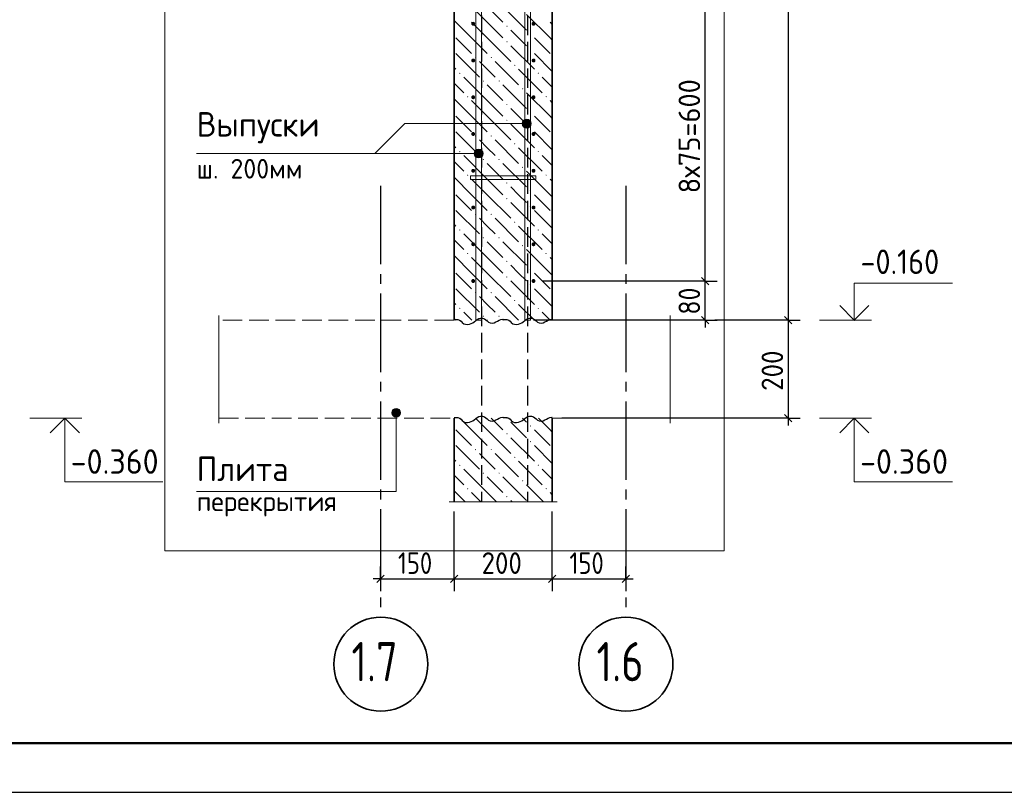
# Model space of a CAD drawing. Header units: millimetres. Extents: x 0 to 50400, y 0 to 35640.
# Tile 3 of 12: x 11699 to 23750, y 0 to 9460. Entities that reach past the tile are written whole.
import ezdxf

# ---------------------------------------------------------------- set-up
doc = ezdxf.new("R2010")
doc.units = ezdxf.units.MM
doc.linetypes.add('______2', pattern=[324, 240, -84])
doc.linetypes.add('______5', pattern=[1320, 960, -120, 120, -120])
for name, color, linetype, lineweight in [('Standard', 7, 'Continuous', 25), ('Высотные отметки', 7, 'Continuous', 25), ('ЖБ Перекрытие верхний уровень', 7, 'Continuous', 35), ('ЖБ Пилон', 7, 'Continuous', 35), ('ЖБ Стена верхний уровень', 7, 'Continuous', 35), ('Позиционная метка диаметр_ шаг', 7, 'Continuous', 13), ('Позиционная метка линия выноска', 7, 'Continuous', 13), ('Примечания', 7, 'Continuous', 13)]:
    doc.layers.add(name, color=color, linetype=linetype, lineweight=lineweight)
for name, color, linetype, true_color in [('Оси', 7, '______5', 0x656565), ('Стена фоновая арматура У1', 7, '______2', 0xa0a0a0), ('Стена фоновая арматура Х1', 7, '______2', 0xa0a0a0), ('Стена фоновая затяжка С-обр.', 7, '______2', 0xa0a0a0)]:
    doc.layers.add(name, color=color, linetype=linetype, true_color=true_color)
doc.layers.add('Размерная выноска', color=7, linetype='Continuous')
doc.styles.add('ISOCPEUR', font='txt')

msp = doc.modelspace()

# ---------------------------------------------------------------- hatches: boundary and pattern name
at = {"layer": 'ЖБ Пилон', "linetype": 'Continuous', "lineweight": 18, "transparency": 33554687}
for points in [[(17654, 9381), (17662, 9389), (17670, 9381), (17662, 9373)], [(17942, 9285), (17950, 9293), (17958, 9285), (17950, 9277)], [(17654, 9189), (17662, 9197), (17670, 9189), (17662, 9181)], [(17942, 9093), (17950, 9101), (17958, 9093), (17950, 9085)], [(17270, 8997), (17278, 9005), (17286, 8997), (17278, 8989)], [(17462, 8997), (17470, 9005), (17478, 8997), (17470, 8989)], [(17078, 8805), (17086, 8813), (17094, 8805), (17086, 8797)], [(17750, 8901), (17758, 8909), (17766, 8901), (17758, 8893)], [(18038, 8805), (18046, 8813), (18054, 8805), (18046, 8797)], [(17366, 8709), (17374, 8717), (17382, 8709), (17374, 8701)], [(17558, 8709), (17566, 8717), (17574, 8709), (17566, 8701)], [(17846, 8613), (17854, 8621), (17862, 8613), (17854, 8605)], [(17174, 8517), (17182, 8525), (17190, 8517), (17182, 8509)], [(18134, 8517), (18142, 8525), (18150, 8517), (18142, 8509)], [(17654, 8421), (17662, 8429), (17670, 8421), (17662, 8413)], [(17942, 8325), (17950, 8333), (17958, 8325), (17950, 8317)], [(17654, 8229), (17662, 8237), (17670, 8229), (17662, 8221)], [(17942, 8133), (17950, 8141), (17958, 8133), (17950, 8125)], [(17270, 8037), (17278, 8045), (17286, 8037), (17278, 8029)], [(17462, 8037), (17470, 8045), (17478, 8037), (17470, 8029)], [(17078, 7845), (17086, 7853), (17094, 7845), (17086, 7837)], [(17750, 7941), (17758, 7949), (17766, 7941), (17758, 7933)], [(18038, 7845), (18046, 7853), (18054, 7845), (18046, 7837)], [(17366, 7749), (17374, 7757), (17382, 7749), (17374, 7741)], [(17558, 7749), (17566, 7757), (17574, 7749), (17566, 7741)], [(17846, 7653), (17854, 7661), (17862, 7653), (17854, 7645)], [(17174, 7557), (17182, 7565), (17190, 7557), (17182, 7549)], [(18134, 7557), (18142, 7565), (18150, 7557), (18142, 7549)], [(17654, 7461), (17662, 7469), (17670, 7461), (17662, 7453)], [(17942, 7365), (17950, 7373), (17958, 7365), (17950, 7357)], [(17654, 7269), (17662, 7277), (17670, 7269), (17662, 7261)], [(17942, 7173), (17950, 7181), (17958, 7173), (17950, 7165)], [(17270, 7077), (17278, 7085), (17286, 7077), (17278, 7069)], [(17462, 7077), (17470, 7085), (17478, 7077), (17470, 7069)], [(17078, 6885), (17086, 6893), (17094, 6885), (17086, 6877)], [(17750, 6981), (17758, 6989), (17766, 6981), (17758, 6973)], [(18038, 6885), (18046, 6893), (18054, 6885), (18046, 6877)], [(17366, 6789), (17374, 6797), (17382, 6789), (17374, 6781)], [(17558, 6789), (17566, 6797), (17574, 6789), (17566, 6781)], [(17846, 6693), (17854, 6701), (17862, 6693), (17854, 6685)], [(17174, 6597), (17182, 6605), (17190, 6597), (17182, 6589)], [(17654, 6501), (17662, 6509), (17670, 6501), (17662, 6493)], [(18134, 6597), (18142, 6605), (18150, 6597), (18142, 6589)], [(17942, 6405), (17950, 6413), (17958, 6405), (17950, 6397)], [(17654, 6309), (17662, 6317), (17670, 6309), (17662, 6301)], [(17942, 6213), (17950, 6221), (17958, 6213), (17950, 6205)], [(17270, 6117), (17278, 6125), (17286, 6117), (17278, 6109)], [(17462, 6117), (17470, 6125), (17478, 6117), (17470, 6109)], [(17750, 6021), (17758, 6029), (17766, 6021), (17758, 6013)], [(17078, 5925), (17086, 5933), (17094, 5925), (17086, 5917)], [(18038, 5925), (18046, 5933), (18054, 5925), (18046, 5917)], [(17366, 5829), (17374, 5837), (17382, 5829), (17374, 5821)], [(17558, 5829), (17566, 5837), (17574, 5829), (17566, 5821)]]:
    msp.add_hatch(color=7, dxfattribs=at).paths.add_polyline_path(points, flags=16)
at = {"layer": 'ЖБ Стена верхний уровень', "linetype": 'Continuous', "lineweight": 18, "transparency": 33554687}
for points in [[(17669, 4580), (17662, 4573), (17655, 4580)], [(17942, 4485), (17950, 4493), (17958, 4485), (17950, 4477)], [(17654, 4389), (17662, 4397), (17670, 4389), (17662, 4381)], [(17942, 4293), (17950, 4301), (17958, 4293), (17950, 4285)], [(17270, 4197), (17278, 4205), (17286, 4197), (17278, 4189)], [(17462, 4197), (17470, 4205), (17478, 4197), (17470, 4189)], [(17750, 4101), (17758, 4109), (17766, 4101), (17758, 4093)], [(17078, 4005), (17086, 4013), (17094, 4005), (17086, 3997)], [(18038, 4005), (18046, 4013), (18054, 4005), (18046, 3997)], [(17366, 3909), (17374, 3917), (17382, 3909), (17374, 3901)], [(17558, 3909), (17566, 3917), (17574, 3909), (17566, 3901)], [(17846, 3813), (17854, 3821), (17862, 3813), (17854, 3805)], [(17174, 3717), (17182, 3725), (17190, 3717), (17182, 3709)], [(17654, 3621), (17662, 3629), (17670, 3621), (17662, 3613)], [(18134, 3717), (18142, 3725), (18150, 3717), (18142, 3709)]]:
    msp.add_hatch(color=7, dxfattribs=at).paths.add_polyline_path(points, flags=16)
at = {"layer": 'Позиционная метка линия выноска', "linetype": 'Continuous', "lineweight": 13, "transparency": 33554687}
for points in [[(17858, 8160), (17858, 8214), (17850, 8187)], [(17877, 8141), (17877, 8233), (17858, 8214)], [(17877, 8141), (17858, 8214), (17858, 8160)], [(17904, 8133), (17904, 8241), (17877, 8233)], [(17904, 8133), (17877, 8233), (17877, 8141)], [(17931, 8141), (17931, 8233), (17904, 8241)], [(17931, 8141), (17904, 8241), (17904, 8133)], [(17951, 8160), (17951, 8214), (17931, 8233)], [(17951, 8160), (17931, 8233), (17931, 8141)], [(17951, 8214), (17951, 8160), (17958, 8187)], [(17270, 7794), (17270, 7848), (17262, 7821)], [(17289, 7774), (17289, 7867), (17270, 7848)], [(17289, 7774), (17270, 7848), (17270, 7794)], [(17316, 7767), (17316, 7875), (17289, 7867)], [(17316, 7767), (17289, 7867), (17289, 7774)], [(17343, 7774), (17343, 7867), (17316, 7875)], [(17343, 7774), (17316, 7875), (17316, 7767)], [(17363, 7794), (17363, 7848), (17343, 7867)], [(17363, 7794), (17343, 7867), (17343, 7774)], [(17363, 7848), (17363, 7794), (17370, 7821)], [(16280, 4694), (16334, 4694), (16307, 4701)], [(16353, 4674), (16260, 4674), (16253, 4647)], [(16353, 4674), (16253, 4647), (16361, 4647)], [(16361, 4647), (16253, 4647), (16260, 4620)], [(16334, 4694), (16280, 4694), (16260, 4674)], [(16334, 4694), (16260, 4674), (16353, 4674)], [(16361, 4647), (16260, 4620), (16353, 4620)], [(16353, 4620), (16260, 4620), (16280, 4601)], [(16353, 4620), (16280, 4601), (16334, 4601)], [(16334, 4601), (16280, 4601), (16307, 4593)]]:
    msp.add_hatch(color=7, dxfattribs=at).paths.add_polyline_path(points)
at = {"layer": 'Стена фоновая арматура У1', "linetype": 'Continuous', "lineweight": 13, "transparency": 33554687}
for points in [[(17274, 9410), (17272, 9420), (17267, 9427), (17259, 9433), (17250, 9434), (17241, 9433), (17233, 9427), (17228, 9420), (17226, 9410), (17228, 9401), (17233, 9393), (17241, 9388), (17250, 9386), (17259, 9388), (17267, 9393), (17272, 9401)], [(18012, 9410), (18010, 9420), (18005, 9427), (17997, 9433), (17988, 9434), (17979, 9433), (17971, 9427), (17966, 9420), (17964, 9410), (17966, 9401), (17971, 9393), (17979, 9388), (17988, 9386), (17997, 9388), (18005, 9393), (18010, 9401)], [(17274, 8960), (17272, 8970), (17267, 8977), (17259, 8983), (17250, 8984), (17241, 8983), (17233, 8977), (17228, 8970), (17226, 8960), (17228, 8951), (17233, 8943), (17241, 8938), (17250, 8936), (17259, 8938), (17267, 8943), (17272, 8951)], [(18012, 8960), (18010, 8970), (18005, 8977), (17997, 8983), (17988, 8984), (17979, 8983), (17971, 8977), (17966, 8970), (17964, 8960), (17966, 8951), (17971, 8943), (17979, 8938), (17988, 8936), (17997, 8938), (18005, 8943), (18010, 8951)], [(17274, 8510), (17272, 8520), (17267, 8527), (17259, 8533), (17250, 8534), (17241, 8533), (17233, 8527), (17228, 8520), (17226, 8510), (17228, 8501), (17233, 8493), (17241, 8488), (17250, 8486), (17259, 8488), (17267, 8493), (17272, 8501)], [(18012, 8510), (18010, 8520), (18005, 8527), (17997, 8533), (17988, 8534), (17979, 8533), (17971, 8527), (17966, 8520), (17964, 8510), (17966, 8501), (17971, 8493), (17979, 8488), (17988, 8486), (17997, 8488), (18005, 8493), (18010, 8501)], [(17274, 8060), (17272, 8070), (17267, 8077), (17259, 8083), (17250, 8084), (17241, 8083), (17233, 8077), (17228, 8070), (17226, 8060), (17228, 8051), (17233, 8043), (17241, 8038), (17250, 8036), (17259, 8038), (17267, 8043), (17272, 8051)], [(18012, 8060), (18010, 8070), (18005, 8077), (17997, 8083), (17988, 8084), (17979, 8083), (17971, 8077), (17966, 8070), (17964, 8060), (17966, 8051), (17971, 8043), (17979, 8038), (17988, 8036), (17997, 8038), (18005, 8043), (18010, 8051)], [(17274, 7610), (17272, 7620), (17267, 7627), (17259, 7633), (17250, 7634), (17241, 7633), (17233, 7627), (17228, 7620), (17226, 7610), (17228, 7601), (17233, 7593), (17241, 7588), (17250, 7586), (17259, 7588), (17267, 7593), (17272, 7601)], [(18012, 7610), (18010, 7620), (18005, 7627), (17997, 7633), (17988, 7634), (17979, 7633), (17971, 7627), (17966, 7620), (17964, 7610), (17966, 7601), (17971, 7593), (17979, 7588), (17988, 7586), (17997, 7588), (18005, 7593), (18010, 7601)], [(17274, 7160), (17272, 7170), (17267, 7177), (17259, 7183), (17250, 7184), (17241, 7183), (17233, 7177), (17228, 7170), (17226, 7160), (17228, 7151), (17233, 7143), (17241, 7138), (17250, 7136), (17259, 7138), (17267, 7143), (17272, 7151)], [(18012, 7160), (18010, 7170), (18005, 7177), (17997, 7183), (17988, 7184), (17979, 7183), (17971, 7177), (17966, 7170), (17964, 7160), (17966, 7151), (17971, 7143), (17979, 7138), (17988, 7136), (17997, 7138), (18005, 7143), (18010, 7151)], [(17274, 6710), (17272, 6720), (17267, 6727), (17259, 6733), (17250, 6734), (17241, 6733), (17233, 6727), (17228, 6720), (17226, 6710), (17228, 6701), (17233, 6693), (17241, 6688), (17250, 6686), (17259, 6688), (17267, 6693), (17272, 6701)], [(18012, 6710), (18010, 6720), (18005, 6727), (17997, 6733), (17988, 6734), (17979, 6733), (17971, 6727), (17966, 6720), (17964, 6710), (17966, 6701), (17971, 6693), (17979, 6688), (17988, 6686), (17997, 6688), (18005, 6693), (18010, 6701)], [(17274, 6260), (17272, 6270), (17267, 6277), (17259, 6283), (17250, 6284), (17241, 6283), (17233, 6277), (17228, 6270), (17226, 6260), (17228, 6251), (17233, 6243), (17241, 6238), (17250, 6236), (17259, 6238), (17267, 6243), (17272, 6251)], [(18012, 6260), (18010, 6270), (18005, 6277), (17997, 6283), (17988, 6284), (17979, 6283), (17971, 6277), (17966, 6270), (17964, 6260), (17966, 6251), (17971, 6243), (17979, 6238), (17988, 6236), (17997, 6238), (18005, 6243), (18010, 6251)]]:
    msp.add_hatch(color=7, dxfattribs=at).paths.add_polyline_path(points)

# ---------------------------------------------------------------- linework, layer by layer
at = {"layer": 'Standard', "color": 7, "linetype": 'Continuous', "lineweight": -3, "transparency": 33554687}
for p, q in [((21103, 27260), (21103, 5780)), ((20087, 6260), (20087, 9860)), ((20087, 6260), (19937, 6260)), ((20087, 6260), (20237, 6260)), ((20087, 5780), (20087, 6260)), ((20087, 5780), (17988, 5780)), ((20087, 5780), (19937, 5780)), ((20087, 5780), (20237, 5780)), ((20087, 5780), (20087, 5690)), ((21103, 5780), (20953, 5780)), ((21103, 5780), (21253, 5780)), ((21103, 5780), (21103, 4580)), ((21103, 4580), (18336, 4580)), ((21103, 4580), (20953, 4580)), ((21103, 4580), (21253, 4580)), ((21103, 4580), (21103, 4490)), ((16116, 2614), (16116, 2764)), ((17016, 2614), (17016, 2764)), ((18216, 2614), (18216, 2764)), ((19116, 2614), (19116, 2764)), ((16116, 2614), (16026, 2614)), ((16116, 2614), (16116, 2626)), ((16116, 2614), (16116, 2464)), ((16116, 2614), (17016, 2614)), ((17016, 2614), (17016, 2464)), ((17016, 2614), (18216, 2614)), ((18216, 2614), (18216, 2464)), ((18216, 2614), (19116, 2614)), ((19116, 2614), (19116, 2464)), ((19116, 2614), (19116, 2614)), ((19116, 2614), (19206, 2614))]:
    msp.add_line(p, q, dxfattribs=at)
at = {"layer": 'Standard', "color": 7, "linetype": 'Continuous', "lineweight": 25, "transparency": 33554687}
for p, q in [((20132, 6215), (20042, 6305)), ((20132, 5735), (20042, 5825)), ((21058, 5825), (21148, 5735)), ((21058, 4625), (21148, 4535)), ((16071, 2569), (16161, 2659)), ((16971, 2569), (17061, 2659)), ((18171, 2569), (18261, 2659)), ((19071, 2569), (19161, 2659))]:
    msp.add_line(p, q, dxfattribs=at)
at = {"layer": 'Standard', "color": 7, "linetype": 'Continuous', "lineweight": 13, "transparency": 33554687}
for p, q in [((21487, 5780), (22123, 5780)), ((11825, 4580), (12461, 4580)), ((21487, 4580), (22123, 4580))]:
    msp.add_line(p, q, dxfattribs=at)
at = {"layer": 'Standard', "color": 7, "linetype": 'Continuous', "lineweight": 25, "transparency": 33554687}
msp.add_lwpolyline([(0, 0), (50400, 0), (50400, 35640), (0, 35640), (0, 0)], close=True, dxfattribs=at)
at = {"layer": 'Standard', "color": 7, "linetype": 'Continuous', "lineweight": 13, "transparency": 33554687}
for points in [[(50400, 35640), (0, 35640), (0, 0), (50400, 0), (50400, 35640)], [(21914, 5780), (21914, 6236), (23114, 6236)], [(12252, 4580), (12252, 3800), (13452, 3800)], [(21914, 4580), (21914, 3800), (23114, 3800)]]:
    msp.add_lwpolyline(points, dxfattribs=at)
at = {"layer": 'Standard', "color": 7, "linetype": 'Continuous', "lineweight": 50, "transparency": 33554687}
msp.add_lwpolyline([(2400, 35040), (49800, 35040), (49800, 600), (2400, 600), (2400, 35040)], close=True, dxfattribs=at)
at = {"layer": 'Standard', "color": 254, "linetype": 'Continuous', "lineweight": 13, "true_color": 0xc4c4ff, "transparency": 33554687}
msp.add_lwpolyline([(13476, 2957), (20320, 2957), (20320, 33542), (13476, 33542), (13476, 2957)], dxfattribs=at)
at = {"layer": 'Standard', "color": 7, "linetype": 'Continuous', "lineweight": -3, "transparency": 33554687}
for points in [[(20087, 6260), (20066, 6260), (20066, 6260), (20066, 6260), (20066, 6260), (20066, 6260), (20066, 6260), (20066, 6260), (20066, 6260), (18093, 6260)], [(21103, 5780), (21083, 5780), (21083, 5780), (20207, 5780)], [(17016, 2614), (17016, 2635), (17016, 2635), (17016, 2635), (17016, 2635), (17016, 3338), (17016, 3338), (17016, 3437)], [(18216, 2614), (18216, 2635), (18216, 2635), (18216, 3437)]]:
    msp.add_lwpolyline(points, dxfattribs=at)
at = {"layer": 'Standard', "color": 7, "linetype": 'Continuous', "lineweight": 35, "transparency": 33554687}
for points in [[(21736, 5959), (21914, 5780), (22092, 5959)], [(12074, 4402), (12252, 4580), (12430, 4402)], [(21736, 4402), (21914, 4580), (22092, 4402)]]:
    msp.add_lwpolyline(points, dxfattribs=at)
at = {"layer": 'ЖБ Перекрытие верхний уровень', "color": 7, "linetype": '______2', "lineweight": 18, "transparency": 33554687}
for p, q in [((17016, 5780), (14136, 5780)), ((19660, 5780), (18216, 5780)), ((14136, 4580), (17016, 4580)), ((18216, 4580), (19660, 4580))]:
    msp.add_line(p, q, dxfattribs=at)
at = {"layer": 'ЖБ Пилон', "color": 7, "linetype": 'Continuous', "lineweight": 35, "transparency": 33554687}
for p, q in [((17016, 27260), (17016, 5780)), ((18216, 5780), (18216, 27260))]:
    msp.add_line(p, q, dxfattribs=at)
at = {"layer": 'ЖБ Пилон', "color": 9, "linetype": 'Continuous', "lineweight": 18, "true_color": 0xc7c7c7, "transparency": 33554687}
for p, q in [((17422, 9429), (17134, 9717)), ((17422, 9621), (17614, 9429)), ((17614, 9621), (17902, 9333)), ((18190, 9237), (17902, 9525)), ((17230, 9237), (17016, 9451)), ((17230, 9429), (17422, 9237)), ((17422, 9429), (17614, 9237)), ((18190, 9429), (18216, 9403)), ((17806, 9237), (17710, 9333)), ((17038, 9237), (17230, 9045)), ((17230, 9237), (17422, 9045)), ((17422, 9237), (17710, 8949)), ((17902, 9141), (17806, 9237)), ((17998, 9237), (18190, 9045)), ((18190, 9237), (18216, 9211)), ((17038, 9045), (17326, 8757)), ((17710, 9141), (17998, 8853)), ((17998, 9045), (18216, 8827)), ((17422, 8853), (17326, 8949)), ((17518, 8949), (17806, 8661)), ((17016, 8875), (17038, 8853)), ((17518, 8757), (17422, 8853)), ((17806, 8853), (18094, 8565)), ((17016, 8683), (17134, 8565)), ((17422, 8469), (17134, 8757)), ((18216, 8635), (18094, 8757)), ((17422, 8661), (17614, 8469)), ((17614, 8661), (17902, 8373)), ((18190, 8277), (17902, 8565)), ((17230, 8277), (17016, 8491)), ((17230, 8469), (17422, 8277)), ((17422, 8469), (17614, 8277)), ((18190, 8469), (18216, 8443)), ((17806, 8277), (17710, 8373)), ((17038, 8277), (17230, 8085)), ((17230, 8277), (17422, 8085)), ((17422, 8277), (17710, 7989)), ((17902, 8181), (17806, 8277)), ((17998, 8277), (18190, 8085)), ((18190, 8277), (18216, 8251)), ((17038, 8085), (17326, 7797)), ((17710, 8181), (17998, 7893)), ((17998, 8085), (18216, 7867)), ((17422, 7893), (17326, 7989)), ((17518, 7989), (17806, 7701)), ((17016, 7915), (17038, 7893)), ((17518, 7797), (17422, 7893)), ((17806, 7893), (18094, 7605)), ((17016, 7723), (17134, 7605)), ((17422, 7509), (17134, 7797)), ((18216, 7675), (18094, 7797)), ((17422, 7701), (17614, 7509)), ((17614, 7701), (17902, 7413)), ((18190, 7317), (17902, 7605)), ((17230, 7317), (17016, 7531)), ((17230, 7509), (17422, 7317)), ((17422, 7509), (17614, 7317)), ((18190, 7509), (18216, 7483)), ((17806, 7317), (17710, 7413)), ((17038, 7317), (17230, 7125)), ((17230, 7317), (17422, 7125)), ((17422, 7317), (17710, 7029)), ((17902, 7221), (17806, 7317)), ((17998, 7317), (18190, 7125)), ((18190, 7317), (18216, 7291)), ((17038, 7125), (17326, 6837)), ((17710, 7221), (17998, 6933)), ((17998, 7125), (18216, 6907)), ((17422, 6933), (17326, 7029)), ((17518, 7029), (17806, 6741)), ((17016, 6955), (17038, 6933)), ((17518, 6837), (17422, 6933)), ((17806, 6933), (18094, 6645)), ((17016, 6763), (17134, 6645)), ((17422, 6549), (17134, 6837)), ((18216, 6715), (18094, 6837)), ((17422, 6741), (17614, 6549)), ((17614, 6741), (17902, 6453)), ((18190, 6357), (17902, 6645)), ((17230, 6357), (17016, 6571)), ((17230, 6549), (17422, 6357)), ((17422, 6549), (17614, 6357)), ((18190, 6549), (18216, 6523)), ((17806, 6357), (17710, 6453)), ((17038, 6357), (17230, 6165)), ((17230, 6357), (17422, 6165)), ((17422, 6357), (17710, 6069)), ((17902, 6261), (17806, 6357)), ((17998, 6357), (18190, 6165)), ((18190, 6357), (18216, 6331)), ((17038, 6165), (17326, 5877)), ((17710, 6261), (17998, 5973)), ((17998, 6165), (18216, 5947)), ((17422, 5973), (17326, 6069)), ((17518, 6069), (17806, 5781)), ((17016, 5995), (17038, 5973)), ((17518, 5877), (17422, 5973)), ((17806, 5973), (17999, 5780)), ((17016, 5803), (17039, 5780)), ((17231, 5780), (17134, 5877)), ((18191, 5780), (18094, 5877)), ((17422, 5781), (17423, 5780)), ((17614, 5781), (17615, 5780))]:
    msp.add_line(p, q, dxfattribs=at)
at = {"layer": 'ЖБ Стена верхний уровень', "color": 7, "linetype": 'Continuous', "lineweight": 35, "transparency": 33554687}
for p, q in [((17016, 4580), (17016, 3557)), ((18216, 3557), (18216, 4580))]:
    msp.add_line(p, q, dxfattribs=at)
at = {"layer": 'ЖБ Стена верхний уровень', "color": 9, "linetype": 'Continuous', "lineweight": 18, "true_color": 0xc7c7c7, "transparency": 33554687}
for p, q in [((17230, 4437), (17087, 4580)), ((17279, 4580), (17422, 4437)), ((17471, 4580), (17614, 4437)), ((17855, 4580), (17902, 4533)), ((18190, 4437), (18047, 4580)), ((17806, 4437), (17710, 4533)), ((17038, 4437), (17230, 4245)), ((17230, 4437), (17422, 4245)), ((17422, 4437), (17710, 4149)), ((17710, 4341), (17998, 4053)), ((17902, 4341), (17806, 4437)), ((17998, 4437), (18190, 4245)), ((18190, 4437), (18216, 4411)), ((17038, 4245), (17326, 3957)), ((17998, 4245), (18216, 4027)), ((17422, 4053), (17326, 4149)), ((17518, 4149), (17806, 3861)), ((17016, 4075), (17038, 4053)), ((17518, 3957), (17422, 4053)), ((17806, 4053), (18094, 3765)), ((17016, 3883), (17134, 3765)), ((17422, 3669), (17134, 3957)), ((17422, 3861), (17614, 3669)), ((17614, 3861), (17902, 3573)), ((18216, 3835), (18094, 3957)), ((18110, 3557), (17902, 3765)), ((17150, 3557), (17016, 3691)), ((17230, 3669), (17342, 3557)), ((17422, 3669), (17534, 3557)), ((18190, 3669), (18216, 3643)), ((17726, 3557), (17710, 3573))]:
    msp.add_line(p, q, dxfattribs=at)
at = {"layer": 'Оси', "color": 8, "linetype": '______5', "lineweight": -3, "transparency": 33554687}
for p, q in [((16116, 7426), (16116, 2250)), ((19116, 7426), (19116, 2250))]:
    msp.add_line(p, q, dxfattribs=at)
at = {"layer": 'Оси', "color": 7, "linetype": 'Continuous', "lineweight": 35, "transparency": 33554687}
for centre in [(16119, 1569), (19119, 1569)]:
    msp.add_circle(centre, 575, dxfattribs=at)
at = {"layer": 'Позиционная метка линия выноска', "color": 253, "linetype": '______2', "lineweight": 25, "true_color": 0xa0a0a0, "transparency": 33554687}
for p, q in [((17353, 11780), (17353, 3557)), ((17916, 11780), (17916, 3557))]:
    msp.add_line(p, q, dxfattribs=at)
at = {"layer": 'Позиционная метка линия выноска', "color": 7, "linetype": 'Continuous', "lineweight": 13, "transparency": 33554687}
for p, q in [((17904, 8241), (17904, 8241)), ((17850, 8187), (17850, 8187)), ((17904, 8133), (17904, 8133)), ((17958, 8187), (17958, 8187)), ((17316, 7875), (17316, 7875)), ((17262, 7821), (17262, 7821)), ((17316, 7767), (17316, 7767)), ((17370, 7821), (17370, 7821)), ((16307, 4701), (16307, 4701)), ((16253, 4647), (16253, 4647)), ((16307, 4593), (16307, 4593)), ((16361, 4647), (16361, 4647))]:
    msp.add_line(p, q, dxfattribs=at)
for points in [[(17904, 8187), (16411, 8187), (16044, 7821)], [(17316, 7821), (16667, 7821), (13865, 7821)], [(16307, 4647), (16307, 3684), (13865, 3684)]]:
    msp.add_lwpolyline(points, dxfattribs=at)
for centre in [(17904, 8187), (17316, 7821), (16307, 4647)]:
    msp.add_circle(centre, 54, dxfattribs=at)
at = {"layer": 'Примечания', "color": 7, "linetype": 'Continuous', "lineweight": 25, "transparency": 33554687}
for p, q in [((18216, 5791), (18216, 5791)), ((18216, 4591), (18216, 4591))]:
    msp.add_line(p, q, dxfattribs=at)
for points in [[(17016, 5791), (17038, 5791), (17062, 5788), (17084, 5780), (17101, 5767), (17116, 5751), (17134, 5738), (17156, 5730), (17179, 5726), (17203, 5731), (17224, 5739), (17245, 5749), (17263, 5762), (17280, 5775), (17297, 5789), (17317, 5800), (17340, 5806), (17364, 5805), (17387, 5799), (17405, 5786), (17420, 5771), (17437, 5757), (17458, 5747), (17482, 5745), (17505, 5750), (17526, 5759), (17546, 5770), (17567, 5780), (17588, 5789), (17611, 5794), (17616, 5794)], [(17616, 5791), (17638, 5791), (17662, 5788), (17684, 5780), (17701, 5767), (17716, 5751), (17734, 5738), (17756, 5730), (17779, 5726), (17803, 5731), (17824, 5739), (17845, 5749), (17863, 5762), (17880, 5775), (17897, 5789), (17917, 5800), (17940, 5806), (17964, 5805), (17987, 5799), (18005, 5786), (18020, 5771), (18037, 5757), (18058, 5747), (18082, 5745), (18105, 5750), (18126, 5759), (18146, 5770), (18167, 5780), (18188, 5789), (18211, 5794), (18216, 5794)], [(17016, 4591), (17038, 4591), (17062, 4588), (17084, 4580), (17101, 4567), (17116, 4551), (17134, 4538), (17156, 4530), (17179, 4526), (17203, 4531), (17224, 4539), (17245, 4549), (17263, 4562), (17280, 4575), (17297, 4589), (17317, 4600), (17340, 4606), (17364, 4605), (17387, 4599), (17405, 4586), (17420, 4571), (17437, 4557), (17458, 4547), (17482, 4545), (17505, 4550), (17526, 4559), (17546, 4570), (17567, 4580), (17588, 4589), (17611, 4594), (17616, 4594)], [(17616, 4591), (17638, 4591), (17662, 4588), (17684, 4580), (17701, 4567), (17716, 4551), (17734, 4538), (17756, 4530), (17779, 4526), (17803, 4531), (17824, 4539), (17845, 4549), (17863, 4562), (17880, 4575), (17897, 4589), (17917, 4600), (17940, 4606), (17964, 4605), (17987, 4599), (18005, 4586), (18020, 4571), (18037, 4557), (18058, 4547), (18082, 4545), (18105, 4550), (18126, 4559), (18146, 4570), (18167, 4580), (18188, 4589), (18211, 4594), (18216, 4594)]]:
    msp.add_lwpolyline(points, dxfattribs=at)
at = {"layer": 'Размерная выноска', "color": 7, "linetype": 'Continuous', "lineweight": 13, "transparency": 33554687}
for p, q in [((14136, 5840), (14136, 4520)), ((19660, 4520), (19660, 5840)), ((16956, 3557), (18276, 3557))]:
    msp.add_line(p, q, dxfattribs=at)
at = {"layer": 'Стена фоновая арматура Х1', "color": 7, "linetype": 'Continuous', "lineweight": 18, "transparency": 33554687}
for points in [[(17280, 5780), (17280, 32978), (17352, 32978), (17352, 5780), (17280, 5780)], [(17880, 5780), (17880, 32978), (17952, 32978), (17952, 5780), (17880, 5780)]]:
    msp.add_lwpolyline(points, dxfattribs=at)
at = {"layer": 'Стена фоновая затяжка С-обр.', "color": 98, "linetype": 'Continuous', "lineweight": 13, "true_color": 0x005000, "transparency": 33554687}
msp.add_lwpolyline([(17217, 7550), (18015, 7550), (18015, 7502), (17217, 7502), (17217, 7550)], dxfattribs=at)

# ---------------------------------------------------------------- texts
at = {"layer": 'Standard', "color": 7, "linetype": 'Continuous', "lineweight": 25, "transparency": 33554687, "char_height": 264, "attachment_point": 7, "rotation": 90, "style": 'ISOCPEUR'}
for s, insert, width in [('\\W0.96;8х75=600', (20027, 7334), 1604.56), ('\\W0.87;80', (20027, 5849), 484.73), ('\\W0.91;200', (21043, 4916), 674.38)]:
    msp.add_mtext(s, dxfattribs=dict(at, insert=insert, width=width))
at = {"layer": 'Standard', "color": 7, "linetype": 'Continuous', "lineweight": 25, "transparency": 33554687, "attachment_point": 7, "style": 'ISOCPEUR'}
for s, insert, char_height, width in [('\\W0.90;-0.160', (21989, 6346), 300, 1214.12), ('\\W0.83;150', (16328, 2674), 264, 610.28), ('\\W0.91;200', (17352, 2674), 264, 674.38), ('\\W0.83;150', (18428, 2674), 264, 610.29)]:
    msp.add_mtext(s, dxfattribs=dict(at, insert=insert, char_height=char_height, width=width))
at = {"layer": 'Высотные отметки', "color": 7, "linetype": 'Continuous', "lineweight": 25, "transparency": 33554687, "char_height": 300, "attachment_point": 7, "style": 'ISOCPEUR'}
for insert, width in [((12324, 3900), 1281.43), ((21985, 3900), 1281.45)]:
    msp.add_mtext('\\W0.95;-0.360', dxfattribs=dict(at, insert=insert, width=width))
at = {"layer": 'Оси', "color": 7, "linetype": 'Continuous', "lineweight": 35, "transparency": 33554687, "char_height": 480, "attachment_point": 7, "style": 'ISOCPEUR'}
for s, insert, width in [('\\W0.79;1.7', (15759, 1360), 908.91), ('\\W0.79;1.6', (18759, 1360), 908.92)]:
    msp.add_mtext(s, dxfattribs=dict(at, insert=insert, width=width))
at = {"layer": 'Позиционная метка диаметр_ шаг', "color": 7, "linetype": 'Continuous', "lineweight": 25, "transparency": 33554687, "attachment_point": 7, "style": 'ISOCPEUR'}
for s, insert, char_height, width in [('\\W0.96;Выпуски', (13865, 7947), 300, 1643.33), ('\\W0.96;ш. 200мм', (13865, 7515), 240, 1435.07), ('\\W0.95;Плита', (13865, 3810), 300, 1312), ('\\W0.97;перекрытия', (13865, 3378), 240, 1867.52)]:
    msp.add_mtext(s, dxfattribs=dict(at, insert=insert, char_height=char_height, width=width))

doc.saveas('drawing.dxf')
